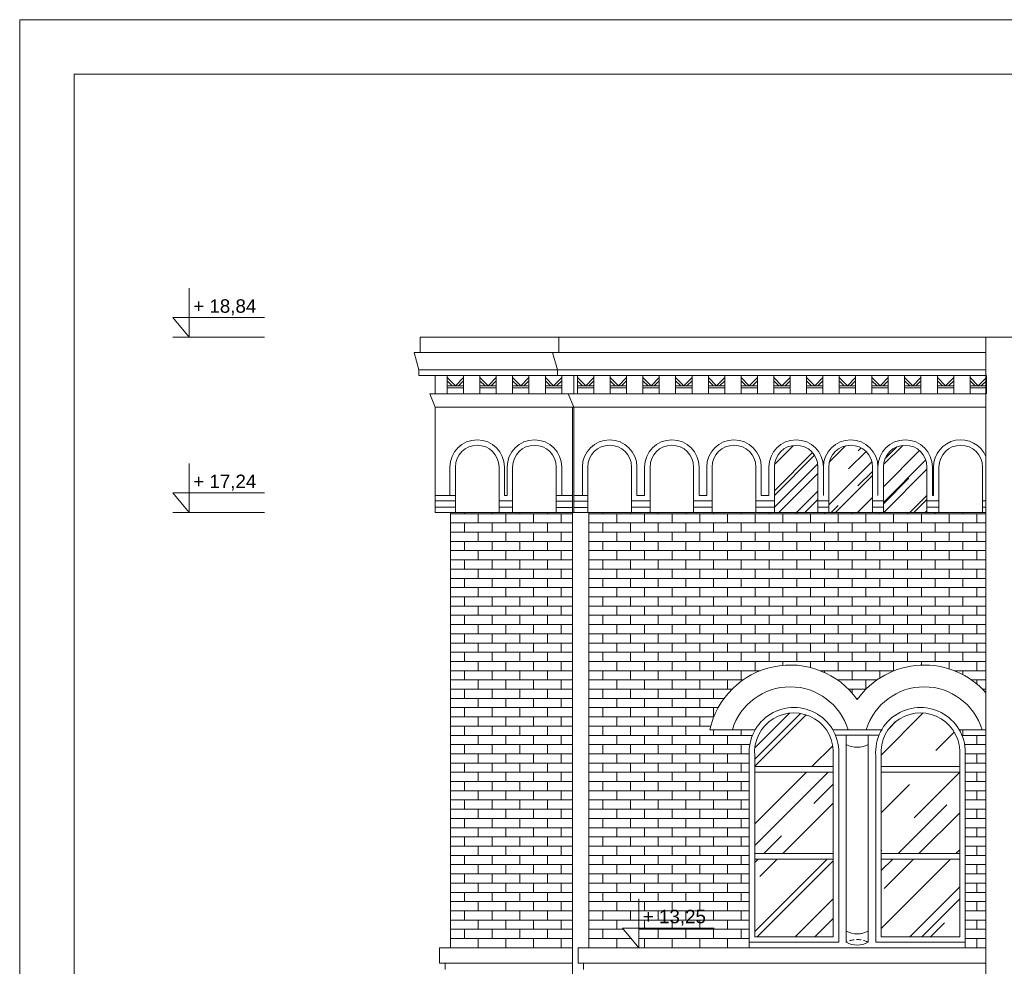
# Model space of a CAD drawing. Header units: millimetres. Extents: x -5254 to 173417, y -28809 to -6400.
# Tile 160 of 256: x 117986 to 118889, y -11410 to -10542. Entities that reach past the tile are written whole.
import ezdxf

# ---------------------------------------------------------------- set-up
doc = ezdxf.new("R2010")
doc.units = ezdxf.units.MM
doc.linetypes.add('HIDDEN', pattern=[9.525, 6.35, -3.175])
for name, color, linetype, lineweight in [('me_cegła', 7, 'Continuous', 5), ('me_cienka', 7, 'Continuous', 15), ('me_cienkie', 7, 'Continuous', 9), ('me_drewno', 7, 'Continuous', 15), ('me_koty', 7, 'Continuous', 13), ('me_szyby', 7, 'Continuous', 13), ('me_tabela', 7, 'Continuous', 20), ('me_ściany', 7, 'Continuous', 20)]:
    doc.layers.add(name, color=color, linetype=linetype, lineweight=lineweight)
doc.styles.add('TABELKA', font='arial.ttf')

# ---------------------------------------------------------------- blocks, each defined once
blk = doc.blocks.new('*U11720')
at = {"layer": 'me_cienkie'}
for points in [[(-7.5, -8.5), (-7.5, 8.5)], [(-7.5, 6.5), (0, -1)], [(-7.5, 3.67), (-2.83, -1)], [(7.5, 6.5), (0, -1)], [(7.5, 3.67), (2.83, -1)], [(7.5, -8.5), (7.5, 8.5)], [(0, -1), (-7.5, -1)], [(0, -3), (-7.5, -3)], [(0, -1), (7.5, -1)], [(0, -3), (7.5, -3)]]:
    blk.add_lwpolyline(points, dxfattribs=at)
blk = doc.blocks.new('*U11721')
at = {"layer": 'me_cienkie', "color": 0, "linetype": 'ByBlock', "lineweight": -2, "transparency": 16777216}
for p in [(0, 0), (30, 0), (60, 0), (90, 0)]:
    blk.add_blockref('*U11720', p, dxfattribs=at)
blk = doc.blocks.new('KOTA')
at = {"color": 0}
for p, q in [((0, 0), (0, 50)), ((-16.6, 20), (76.8, 20)), ((-16.6, 20), (0, 0))]:
    blk.add_line(p, q, dxfattribs=at)
at = {"color": 0, "style": 'TABELKA', "flags": 4}
blk.add_attdef('POZIOM', (1.4, 25), '', height=13.7, rotation=360, dxfattribs=at)

msp = doc.modelspace()

# ---------------------------------------------------------------- hatches: boundary and pattern name
at = {"layer": 'me_cegła'}
h = msp.add_hatch(dxfattribs=at)
h.set_pattern_fill('AR-BRSTD', color=256, scale=0.125)
h.set_pattern_definition([(0, (118381.551, -11393.04), (0, 8.46772), []), (90, (118381.551, -11393.04), (-12.7, 8.46772), [8.46772, -8.46772])])
h.paths.add_polyline_path([(118493.55, -10994.04), (118381.55, -10994.04), (118381.55, -11393.04), (118493.55, -11393.04)])
h.paths.add_polyline_path([(118655.55, -11216.92, -0.151288), (118660.96, -11193.2), (118619.4, -11193.2, -0.651008), (118754.55, -11165.43, -0.483496), (118872.65, -11159.43), (118872.65, -10994.04), (118508.55, -10994.04), (118508.55, -11393.04), (118554.24, -11393.04), (118539.33, -11375.04), (118554.24, -11375.04), (118554.24, -11393.04), (118655.55, -11393.04), (118655.55, -11388.04)])
h.paths.add_polyline_path([(118872.65, -11193.2), (118848.15, -11193.2, -0.151288), (118853.55, -11216.92), (118853.55, -11388.04), (118853.55, -11393.04), (118872.65, -11393.04)])
h.paths.add_polyline_path([(118554.28, -11376.67), (118619.5, -11376.67), (118619.5, -11354.49), (118554.28, -11354.49)], flags=24)
at = {"layer": 'me_szyby'}
h = msp.add_hatch(dxfattribs=at)
h.set_pattern_fill('AR-RROOF', color=256, angle=45)
h.set_pattern_definition([(45, (102824.302, -23994.794), (21.552615, 57.47364), [381, -50.8, 127, -25.4]), (45, (102839.21, -23961.927), (-41.847994, 5.92697), [76.2, -8.382, 152.4, -19.05]), (45, (102818.016, -23970.548), (81.36112, 105.428207), [203.2, -35.56, 101.6, -25.4])])
h.paths.add_polyline_path([(120726.05, -10994.04), (120766.05, -10994.04), (120766.05, -10952.27, 1), (120726.05, -10952.27)])
h.paths.add_polyline_path([(120716.05, -10952.27, 1), (120676.05, -10952.27), (120676.05, -10994.04), (120716.05, -10994.04)])
h.paths.add_polyline_path([(120426.05, -10994.04), (120466.05, -10994.04), (120466.05, -10952.27, 1), (120426.05, -10952.27)])
h.paths.add_polyline_path([(120376.05, -10994.04), (120416.05, -10994.04), (120416.05, -10952.27, 1), (120376.05, -10952.27)])
h.paths.add_polyline_path([(120326.05, -10994.04), (120366.05, -10994.04), (120366.05, -10952.27, 1), (120326.05, -10952.27)])
h.paths.add_polyline_path([(120126.05, -10994.04), (120166.05, -10994.04), (120166.05, -10952.27, 1), (120126.05, -10952.27)])
h.paths.add_polyline_path([(120076.05, -10994.04), (120116.05, -10994.04), (120116.05, -10952.27, 1), (120076.05, -10952.27)])
h.paths.add_polyline_path([(120026.05, -10994.04), (120066.05, -10994.04), (120066.05, -10952.27, 1), (120026.05, -10952.27)])
h.paths.add_polyline_path([(119726.05, -10994.04), (119766.05, -10994.04), (119766.05, -10952.27, 1), (119726.05, -10952.27)])
h.paths.add_polyline_path([(119716.05, -10952.27, 1), (119676.05, -10952.27), (119676.05, -10994.04), (119716.05, -10994.04)])
h.paths.add_polyline_path([(119386.55, -10994.04), (119426.55, -10994.04), (119426.55, -10952.27, 1), (119386.55, -10952.27)])
h.paths.add_polyline_path([(119336.55, -10994.04), (119376.55, -10994.04), (119376.55, -10952.27, 1), (119336.55, -10952.27)])
h.paths.add_polyline_path([(119326.55, -10952.27, 1), (119286.55, -10952.27), (119286.55, -10994.04), (119326.55, -10994.04)])
h.paths.add_polyline_path([(119082.55, -10994.04), (119122.55, -10994.04), (119122.55, -10952.27, 1), (119082.55, -10952.27)])
h.paths.add_polyline_path([(119072.55, -10952.27, 1), (119032.55, -10952.27), (119032.55, -10994.04), (119072.55, -10994.04)])
h.paths.add_polyline_path([(118982.55, -10994.04), (119022.55, -10994.04), (119022.55, -10952.27, 1), (118982.55, -10952.27)])
h.paths.add_polyline_path([(118818.55, -10952.27, 1), (118778.55, -10952.27), (118778.55, -10994.04), (118818.55, -10994.04)])
h.paths.add_polyline_path([(118728.55, -10994.04), (118768.55, -10994.04), (118768.55, -10952.27, 1), (118728.55, -10952.27)])
h.paths.add_polyline_path([(118718.55, -10952.27, 1), (118678.55, -10952.27), (118678.55, -10994.04), (118718.55, -10994.04)])
h = msp.add_hatch(dxfattribs=at)
h.set_pattern_fill('AR-RROOF', color=256, scale=2.2, angle=45)
h.set_pattern_definition([(45, (108450.306, -22615.82), (47.41575, 126.442), [838.2, -111.76, 279.4, -55.88]), (45, (108483.1, -22543.51), (-92.0656, 13.03933), [167.64, -18.4404, 335.28, -41.91]), (45, (108436.477, -22562.476), (178.994465, 231.942055), [447.04, -78.232, 223.52, -55.88])])
h.paths.add_polyline_path([(118776.55, -11311.71), (118848.55, -11311.71), (118848.55, -11383.04), (118776.55, -11383.04)])
h.paths.add_polyline_path([(118776.55, -11231.92), (118848.55, -11231.92), (118848.55, -11306.71), (118776.55, -11306.71)])
h.paths.add_polyline_path([(118848.55, -11216.92), (118848.55, -11226.92), (118776.55, -11226.92), (118776.55, -11216.92, -1.090383)])
h.paths.add_polyline_path([(118732.55, -11216.92), (118732.55, -11226.92), (118660.55, -11226.92), (118660.55, -11216.92, -1.090383)])
h.paths.add_polyline_path([(118660.55, -11231.92), (118732.55, -11231.92), (118732.55, -11306.71), (118660.55, -11306.71)])
h.paths.add_polyline_path([(118660.55, -11311.71), (118732.55, -11311.71), (118732.55, -11383.04), (118660.55, -11383.04)])

# ---------------------------------------------------------------- linework, layer by layer
at = {"layer": 'me_cienka'}
for p, q in [((118872.65, -10833.27), (118872.65, -12738.04)), ((118493.55, -12343.78), (118493.55, -10897.27))]:
    msp.add_line(p, q, dxfattribs=at)
for points in [[(118353.87, -10847.27), (118353.87, -10833.27), (119340.87, -10833.27)], [(118480.87, -10847.27), (118480.87, -10833.27), (119467.87, -10833.27)]]:
    msp.add_lwpolyline(points, dxfattribs=at)
at = {"layer": 'me_cienkie'}
for p, q in [((118127.02, -10833.27), (118211.03, -10833.27)), ((118367.55, -10863.27), (118872.65, -10863.27)), ((118872.65, -10868.27), (118367.55, -10868.27)), ((118367.55, -10885.27), (118872.65, -10885.27)), ((118367.55, -10897.27), (118367.55, -10994.04)), ((118872.65, -10897.27), (118367.55, -10897.27)), ((118494.55, -10897.27), (118494.55, -10994.04)), ((118478.55, -10978.37), (118493.55, -10978.37)), ((118507.55, -10978.37), (118494.55, -10978.37)), ((118559.55, -10978.37), (118552.55, -10978.37)), ((118616.55, -10978.37), (118609.55, -10978.37)), ((118673.55, -10978.37), (118666.55, -10978.37)), ((118823.55, -10978.37), (118824.55, -10978.37)), ((118478.55, -10983.67), (118493.55, -10983.67)), ((118507.55, -10983.67), (118494.55, -10983.67)), ((118564.55, -10983.37), (118547.55, -10983.37)), ((118564.55, -10989.04), (118547.55, -10989.04)), ((118621.55, -10983.37), (118604.55, -10983.37)), ((118621.55, -10989.04), (118604.55, -10989.04)), ((118678.55, -10983.37), (118661.55, -10983.37)), ((118678.55, -10989.04), (118661.55, -10989.04)), ((118728.55, -10983.37), (118718.55, -10983.37)), ((118728.55, -10989.04), (118718.55, -10989.04)), ((118778.55, -10983.37), (118768.55, -10983.37)), ((118778.55, -10989.04), (118768.55, -10989.04)), ((118829.55, -10983.37), (118818.55, -10983.37)), ((118829.55, -10989.04), (118818.55, -10989.04)), ((118872.65, -10983.37), (118869.55, -10983.37)), ((118872.65, -10989.04), (118869.55, -10989.04)), ((118127.02, -10994.04), (118211.03, -10994.04)), ((118367.55, -10994.04), (118381.55, -10994.04)), ((118872.65, -10994.04), (118381.55, -10994.04)), ((118478.55, -10989.34), (118493.55, -10989.34)), ((118507.55, -10989.34), (118494.55, -10989.34)), ((118508.55, -10994.04), (118494.55, -10994.04)), ((118655.55, -11388.04), (118655.55, -11393.04)), ((118853.55, -11393.04), (118853.55, -11388.04))]:
    msp.add_line(p, q, dxfattribs=at)
for points in [[(118367.55, -10847.27), (118348.24, -10847.27)], [(118352.55, -10863.27), (118348.24, -10847.27)], [(118367.55, -10847.27), (118872.65, -10847.27)], [(118494.55, -10847.27), (118475.24, -10847.27)], [(118479.55, -10863.27), (118475.24, -10847.27)], [(118367.55, -10863.27), (118352.55, -10863.27), (118352.55, -10868.27)], [(118367.55, -10868.27), (118352.55, -10868.27)], [(118367.55, -10885.27), (118367.55, -10868.27)], [(118494.55, -10863.27), (118479.55, -10863.27), (118479.55, -10868.27)], [(118494.55, -10868.27), (118479.55, -10868.27)], [(118494.55, -10885.27), (118494.55, -10868.27)], [(118498.05, -10885.27), (118498.05, -10868.27)], [(118498.05, -10870.27), (118505.55, -10877.77)], [(118513.05, -10870.27), (118505.55, -10877.77)], [(118513.05, -10885.27), (118513.05, -10868.27)], [(118528.05, -10885.27), (118528.05, -10868.27)], [(118528.05, -10870.27), (118535.55, -10877.77)], [(118543.05, -10870.27), (118535.55, -10877.77)], [(118543.05, -10885.27), (118543.05, -10868.27)], [(118558.05, -10885.27), (118558.05, -10868.27)], [(118558.05, -10870.27), (118565.55, -10877.77)], [(118573.05, -10870.27), (118565.55, -10877.77)], [(118573.05, -10885.27), (118573.05, -10868.27)], [(118588.05, -10885.27), (118588.05, -10868.27)], [(118588.05, -10870.27), (118595.55, -10877.77)], [(118603.05, -10870.27), (118595.55, -10877.77)], [(118603.05, -10885.27), (118603.05, -10868.27)], [(118618.05, -10885.27), (118618.05, -10868.27)], [(118618.05, -10870.27), (118625.55, -10877.77)], [(118633.05, -10870.27), (118625.55, -10877.77)], [(118633.05, -10885.27), (118633.05, -10868.27)], [(118648.05, -10885.27), (118648.05, -10868.27)], [(118648.05, -10870.27), (118655.55, -10877.77)], [(118663.05, -10870.27), (118655.55, -10877.77)], [(118663.05, -10885.27), (118663.05, -10868.27)], [(118678.05, -10885.27), (118678.05, -10868.27)], [(118678.05, -10870.27), (118685.55, -10877.77)], [(118693.05, -10870.27), (118685.55, -10877.77)], [(118693.05, -10885.27), (118693.05, -10868.27)], [(118708.05, -10885.27), (118708.05, -10868.27)], [(118708.05, -10870.27), (118715.55, -10877.77)], [(118723.05, -10870.27), (118715.55, -10877.77)], [(118723.05, -10885.27), (118723.05, -10868.27)], [(118738.05, -10885.27), (118738.05, -10868.27)], [(118738.05, -10870.27), (118745.55, -10877.77)], [(118753.05, -10870.27), (118745.55, -10877.77)], [(118753.05, -10885.27), (118753.05, -10868.27)], [(118768.05, -10885.27), (118768.05, -10868.27)], [(118768.05, -10870.27), (118775.55, -10877.77)], [(118783.05, -10870.27), (118775.55, -10877.77)], [(118783.05, -10885.27), (118783.05, -10868.27)], [(118798.05, -10885.27), (118798.05, -10868.27)], [(118798.05, -10870.27), (118805.55, -10877.77)], [(118813.05, -10870.27), (118805.55, -10877.77)], [(118813.05, -10885.27), (118813.05, -10868.27)], [(118828.05, -10885.27), (118828.05, -10868.27)], [(118828.05, -10870.27), (118835.55, -10877.77)], [(118843.05, -10870.27), (118835.55, -10877.77)], [(118843.05, -10885.27), (118843.05, -10868.27)], [(118858.05, -10885.27), (118858.05, -10868.27)], [(118858.05, -10870.27), (118865.55, -10877.77)], [(118873.05, -10870.27), (118865.55, -10877.77)], [(118873.05, -10885.27), (118873.05, -10868.27)], [(118498.05, -10873.09), (118502.72, -10877.77)], [(118505.55, -10877.77), (118498.05, -10877.77)], [(118505.55, -10879.77), (118498.05, -10879.77)], [(118505.55, -10877.77), (118513.05, -10877.77)], [(118505.55, -10879.77), (118513.05, -10879.77)], [(118513.05, -10873.09), (118508.38, -10877.77)], [(118528.05, -10873.09), (118532.72, -10877.77)], [(118535.55, -10877.77), (118528.05, -10877.77)], [(118535.55, -10879.77), (118528.05, -10879.77)], [(118535.55, -10877.77), (118543.05, -10877.77)], [(118535.55, -10879.77), (118543.05, -10879.77)], [(118543.05, -10873.09), (118538.38, -10877.77)], [(118558.05, -10873.09), (118562.72, -10877.77)], [(118565.55, -10877.77), (118558.05, -10877.77)], [(118565.55, -10879.77), (118558.05, -10879.77)], [(118565.55, -10877.77), (118573.05, -10877.77)], [(118565.55, -10879.77), (118573.05, -10879.77)], [(118573.05, -10873.09), (118568.38, -10877.77)], [(118588.05, -10873.09), (118592.72, -10877.77)], [(118595.55, -10877.77), (118588.05, -10877.77)], [(118595.55, -10879.77), (118588.05, -10879.77)], [(118595.55, -10877.77), (118603.05, -10877.77)], [(118595.55, -10879.77), (118603.05, -10879.77)], [(118603.05, -10873.09), (118598.38, -10877.77)], [(118618.05, -10873.09), (118622.72, -10877.77)], [(118625.55, -10877.77), (118618.05, -10877.77)], [(118625.55, -10879.77), (118618.05, -10879.77)], [(118625.55, -10877.77), (118633.05, -10877.77)], [(118625.55, -10879.77), (118633.05, -10879.77)], [(118633.05, -10873.09), (118628.38, -10877.77)], [(118648.05, -10873.09), (118652.72, -10877.77)], [(118655.55, -10877.77), (118648.05, -10877.77)], [(118655.55, -10879.77), (118648.05, -10879.77)], [(118655.55, -10877.77), (118663.05, -10877.77)], [(118655.55, -10879.77), (118663.05, -10879.77)], [(118663.05, -10873.09), (118658.38, -10877.77)], [(118678.05, -10873.09), (118682.72, -10877.77)], [(118685.55, -10877.77), (118678.05, -10877.77)], [(118685.55, -10879.77), (118678.05, -10879.77)], [(118685.55, -10877.77), (118693.05, -10877.77)], [(118685.55, -10879.77), (118693.05, -10879.77)], [(118693.05, -10873.09), (118688.38, -10877.77)], [(118708.05, -10873.09), (118712.72, -10877.77)], [(118715.55, -10877.77), (118708.05, -10877.77)], [(118715.55, -10879.77), (118708.05, -10879.77)], [(118715.55, -10877.77), (118723.05, -10877.77)], [(118715.55, -10879.77), (118723.05, -10879.77)], [(118723.05, -10873.09), (118718.38, -10877.77)], [(118738.05, -10873.09), (118742.72, -10877.77)], [(118745.55, -10877.77), (118738.05, -10877.77)], [(118745.55, -10879.77), (118738.05, -10879.77)], [(118745.55, -10877.77), (118753.05, -10877.77)], [(118745.55, -10879.77), (118753.05, -10879.77)], [(118753.05, -10873.09), (118748.38, -10877.77)], [(118768.05, -10873.09), (118772.72, -10877.77)], [(118775.55, -10877.77), (118768.05, -10877.77)], [(118775.55, -10879.77), (118768.05, -10879.77)], [(118775.55, -10877.77), (118783.05, -10877.77)], [(118775.55, -10879.77), (118783.05, -10879.77)], [(118783.05, -10873.09), (118778.38, -10877.77)], [(118798.05, -10873.09), (118802.72, -10877.77)], [(118805.55, -10877.77), (118798.05, -10877.77)], [(118805.55, -10879.77), (118798.05, -10879.77)], [(118805.55, -10877.77), (118813.05, -10877.77)], [(118805.55, -10879.77), (118813.05, -10879.77)], [(118813.05, -10873.09), (118808.38, -10877.77)], [(118828.05, -10873.09), (118832.72, -10877.77)], [(118835.55, -10877.77), (118828.05, -10877.77)], [(118835.55, -10879.77), (118828.05, -10879.77)], [(118835.55, -10877.77), (118843.05, -10877.77)], [(118835.55, -10879.77), (118843.05, -10879.77)], [(118843.05, -10873.09), (118838.38, -10877.77)], [(118858.05, -10873.09), (118862.72, -10877.77)], [(118865.55, -10877.77), (118858.05, -10877.77)], [(118865.55, -10879.77), (118858.05, -10879.77)], [(118865.55, -10877.77), (118873.05, -10877.77)], [(118865.55, -10879.77), (118873.05, -10879.77)], [(118873.05, -10873.09), (118868.38, -10877.77)], [(118362.55, -10885.27), (118367.55, -10897.27)], [(118367.55, -10897.27), (118362.55, -10885.27), (118367.55, -10885.27)], [(118489.55, -10885.27), (118494.55, -10897.27)], [(118494.55, -10897.27), (118489.55, -10885.27), (118494.55, -10885.27)], [(118381.05, -10952.27), (118381.05, -10978.37)], [(118386.05, -10952.27), (118386.05, -10994.04)], [(118426.05, -10952.27), (118426.05, -10994.04)], [(118431.05, -10952.27), (118431.05, -10978.37)], [(118433.55, -10952.27), (118433.55, -10978.37)], [(118438.55, -10952.27), (118438.55, -10994.04)], [(118478.55, -10952.27), (118478.55, -10994.04)], [(118483.55, -10952.27), (118483.55, -10978.37)], [(118502.55, -10952.27), (118502.55, -10978.37)], [(118507.55, -10952.27), (118507.55, -10994.04)], [(118547.55, -10952.27), (118547.55, -10994.04)], [(118552.55, -10952.27), (118552.55, -10978.37)], [(118559.55, -10952.27), (118559.55, -10978.37)], [(118564.55, -10952.27), (118564.55, -10994.04)], [(118604.55, -10952.27), (118604.55, -10994.04)], [(118609.55, -10952.27), (118609.55, -10978.37)], [(118616.55, -10952.27), (118616.55, -10978.37)], [(118621.55, -10952.27), (118621.55, -10994.04)], [(118661.55, -10952.27), (118661.55, -10994.04)], [(118666.55, -10952.27), (118666.55, -10978.37)], [(118673.55, -10952.27), (118673.55, -10978.37)], [(118673.55, -10952.27), (118673.55, -10978.37)], [(118673.55, -10952.27), (118673.55, -10978.37)], [(118673.55, -10952.27), (118673.55, -10978.37)], [(118678.55, -10952.27), (118678.55, -10994.04)], [(118718.55, -10952.27), (118718.55, -10994.04)], [(118723.55, -10952.27), (118723.55, -10978.37)], [(118723.55, -10952.27), (118723.55, -10978.37)], [(118723.55, -10952.27), (118723.55, -10978.37)], [(118723.55, -10952.27), (118723.55, -10978.37)], [(118723.55, -10952.27), (118723.55, -10978.37)], [(118723.55, -10952.27), (118723.55, -10978.37)], [(118723.55, -10952.27), (118723.55, -10978.37)], [(118723.55, -10952.27), (118723.55, -10978.37)], [(118723.55, -10952.27), (118723.55, -10978.37)], [(118723.55, -10952.27), (118723.55, -10978.37)], [(118723.55, -10952.27), (118723.55, -10978.37)], [(118723.55, -10952.27), (118723.55, -10978.37)], [(118728.55, -10952.27), (118728.55, -10994.04)], [(118728.55, -10952.27), (118728.55, -10994.04)], [(118768.55, -10952.27), (118768.55, -10994.04)], [(118773.55, -10952.27), (118773.55, -10978.37)], [(118773.55, -10952.27), (118773.55, -10978.37)], [(118773.55, -10952.27), (118773.55, -10978.37)], [(118773.55, -10952.27), (118773.55, -10978.37)], [(118773.55, -10952.27), (118773.55, -10978.37)], [(118773.55, -10952.27), (118773.55, -10978.37)], [(118773.55, -10952.27), (118773.55, -10978.37)], [(118773.55, -10952.27), (118773.55, -10978.37)], [(118773.55, -10952.27), (118773.55, -10978.37)], [(118778.55, -10952.27), (118778.55, -10994.04)], [(118818.55, -10952.27), (118818.55, -10994.04)], [(118823.55, -10952.27), (118823.55, -10978.37)], [(118823.55, -10952.27), (118823.55, -10978.37)], [(118823.55, -10952.27), (118823.55, -10978.37)], [(118823.55, -10952.27), (118823.55, -10978.37)], [(118823.55, -10952.27), (118823.55, -10978.37)], [(118823.55, -10952.27), (118823.55, -10978.37)], [(118823.55, -10952.27), (118823.55, -10978.37)], [(118824.55, -10952.27), (118824.55, -10978.37)], [(118829.55, -10952.27), (118829.55, -10994.04)], [(118869.55, -10952.27), (118869.55, -10994.04)], [(118367.55, -10978.37), (118386.05, -10978.37)], [(118431.05, -10978.37), (118433.55, -10978.37)], [(118367.55, -10983.37), (118386.05, -10983.37)], [(118367.55, -10989.04), (118386.05, -10989.04)], [(118426.05, -10983.37), (118438.55, -10983.37)], [(118426.05, -10989.04), (118438.55, -10989.04)], [(118660.96, -11193.2), (118619.4, -11193.2)], [(118776.96, -11193.2), (118732.15, -11193.2)], [(118848.15, -11193.2), (118872.65, -11193.2)], [(118774.5, -11198.2), (118734.6, -11198.2)], [(118744.55, -11388.04), (118744.55, -11198.2)], [(118764.55, -11388.04), (118764.55, -11198.2)]]:
    msp.add_lwpolyline(points, dxfattribs=at)
for centre, radius, start, end in [((118406.05, -10952.27), 25, 0, 180), ((118406.05, -10952.27), 20, 0, 180), ((118458.55, -10952.27), 25, 0, 180), ((118458.55, -10952.27), 20, 0, 180), ((118527.55, -10952.27), 25, 0, 180), ((118527.55, -10952.27), 20, 0, 180), ((118584.55, -10952.27), 25, 0, 180), ((118584.55, -10952.27), 20, 0, 180), ((118641.55, -10952.27), 25, 0, 180), ((118641.55, -10952.27), 20, 0, 180), ((118698.55, -10952.27), 25, 0, 180), ((118698.55, -10952.27), 20, 0, 180), ((118748.55, -10952.27), 25, 0, 180), ((118748.55, -10952.27), 20, 0, 180), ((118798.55, -10952.27), 25, 0, 180), ((118798.55, -10952.27), 20, 0, 180), ((118849.55, -10952.27), 25, 22.4676, 180), ((118849.55, -10952.27), 20, 0, 180), ((118693.12, -11209.22), 75.44, 35.48267, 167.74043), ((118815.98, -11209.22), 75.44, 41.30293, 144.51733), ((118693.12, -11209.22), 55.44, 16.79471, 163.20529), ((118815.98, -11209.22), 55.44, 16.79471, 163.20529), ((118815.98, -11209.22), 75.44, 162.84299, 163.20529), ((118754.55, -11188.48), 20.77, 241.21372, 298.78628), ((118754.55, -11359.56), 20.77, 241.21372, 298.78628), ((118754.55, -11369.84), 20.77, 241.21372, 298.78628)]:
    msp.add_arc(centre, radius, start, end, dxfattribs=at)
at = {"layer": 'me_cienkie', "linetype": 'HIDDEN', "ltscale": 0.7}
msp.add_arc((118754.55, -11406.24), 20.77, 61.21372, 118.78628, dxfattribs=at)
at = {"layer": 'me_drewno'}
for points in [[(118655.55, -11388.04), (118655.55, -11216.92)], [(118660.55, -11383.04), (118660.55, -11216.92)], [(118732.55, -11383.04), (118732.55, -11216.92)], [(118737.55, -11388.04), (118737.55, -11216.92)], [(118771.55, -11388.04), (118771.55, -11216.92)], [(118776.55, -11383.04), (118776.55, -11216.92)], [(118848.55, -11383.04), (118848.55, -11216.92)], [(118853.55, -11388.04), (118853.55, -11216.92)], [(118732.55, -11226.92), (118660.55, -11226.92)], [(118732.55, -11231.92), (118660.55, -11231.92)], [(118848.55, -11226.92), (118776.55, -11226.92)], [(118848.55, -11231.92), (118776.55, -11231.92)], [(118732.55, -11306.71), (118660.55, -11306.71)], [(118732.55, -11311.71), (118660.55, -11311.71)], [(118848.55, -11306.71), (118776.55, -11306.71)], [(118848.55, -11311.71), (118776.55, -11311.71)], [(118732.55, -11383.04), (118660.55, -11383.04)], [(118848.55, -11383.04), (118776.55, -11383.04)], [(118737.55, -11388.04), (118655.55, -11388.04)], [(118853.55, -11388.04), (118771.55, -11388.04)]]:
    msp.add_lwpolyline(points, dxfattribs=at)
for centre, radius, start, end in [((118696.55, -11213.79), 41.12, 355.62868, 184.37132), ((118696.55, -11213.8), 36.13, 355.04842, 184.95158), ((118812.55, -11213.79), 41.12, 355.62868, 184.37132), ((118812.55, -11213.8), 36.13, 355.04842, 184.95158)]:
    msp.add_arc(centre, radius, start, end, dxfattribs=at)
at = {"layer": 'me_tabela'}
for points in [[(117986.47, -13512.08), (124986.47, -13512.08), (124986.47, -10542.08), (117986.47, -10542.08)], [(118036.47, -13462.08), (124936.47, -13462.08), (124936.47, -10592.08), (118036.47, -10592.08)]]:
    msp.add_lwpolyline(points, close=True, dxfattribs=at)
at = {"layer": 'me_ściany'}
for p, q in [((118381.55, -11393.04), (118381.55, -10994.04)), ((118508.55, -11393.04), (118508.55, -10994.04)), ((118381.55, -11393.04), (118371.55, -11393.04)), ((118371.55, -11393.04), (118371.55, -11407.04)), ((118381.55, -11393.04), (118493.55, -11393.04)), ((118508.55, -11393.04), (118498.55, -11393.04)), ((118498.55, -11393.04), (118498.55, -11407.04)), ((118872.65, -11393.04), (118508.55, -11393.04)), ((118371.55, -11407.04), (118376.55, -11407.04)), ((118376.55, -11407.04), (118376.55, -11413.04)), ((118493.55, -11407.04), (118376.55, -11407.04)), ((118498.55, -11407.04), (118503.55, -11407.04)), ((118503.55, -11407.04), (118503.55, -11413.04)), ((118503.55, -11407.04), (118872.65, -11407.04))]:
    msp.add_line(p, q, dxfattribs=at)

# ---------------------------------------------------------------- block references
at = {"layer": 'me_cienkie', "xscale": -1}
msp.add_blockref('*U11721', (118476.05, -10876.77), dxfattribs=at)
at = {"layer": 'me_koty'}
ref = msp.add_blockref('KOTA', (118141.92, -10833.27), dxfattribs=dict(at, xscale=0.8999999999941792, yscale=0.8999999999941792, zscale=0.6))
ref.add_attrib('POZIOM', '+ 18,84', (118145.66, -10810.77), dxfattribs={"layer": '0', "height": 12.303, "style": 'TABELKA', "flags": 4})
ref = msp.add_blockref('KOTA', (118141.92, -10994.04), dxfattribs=dict(at, xscale=0.8999999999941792, yscale=0.8999999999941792, zscale=0.6))
ref.add_attrib('POZIOM', '+ 17,24', (118145.66, -10971.54), dxfattribs={"layer": '0', "height": 12.303, "style": 'TABELKA', "flags": 4})
ref = msp.add_blockref('KOTA', (118554.24, -11393.04), dxfattribs=dict(at, xscale=0.8999999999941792, yscale=0.8999999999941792, zscale=0.6))
ref.add_attrib('POZIOM', '+ 13,25', (118557.98, -11370.54), dxfattribs={"layer": '0', "height": 12.303, "style": 'TABELKA', "flags": 4})

doc.saveas('drawing.dxf')
